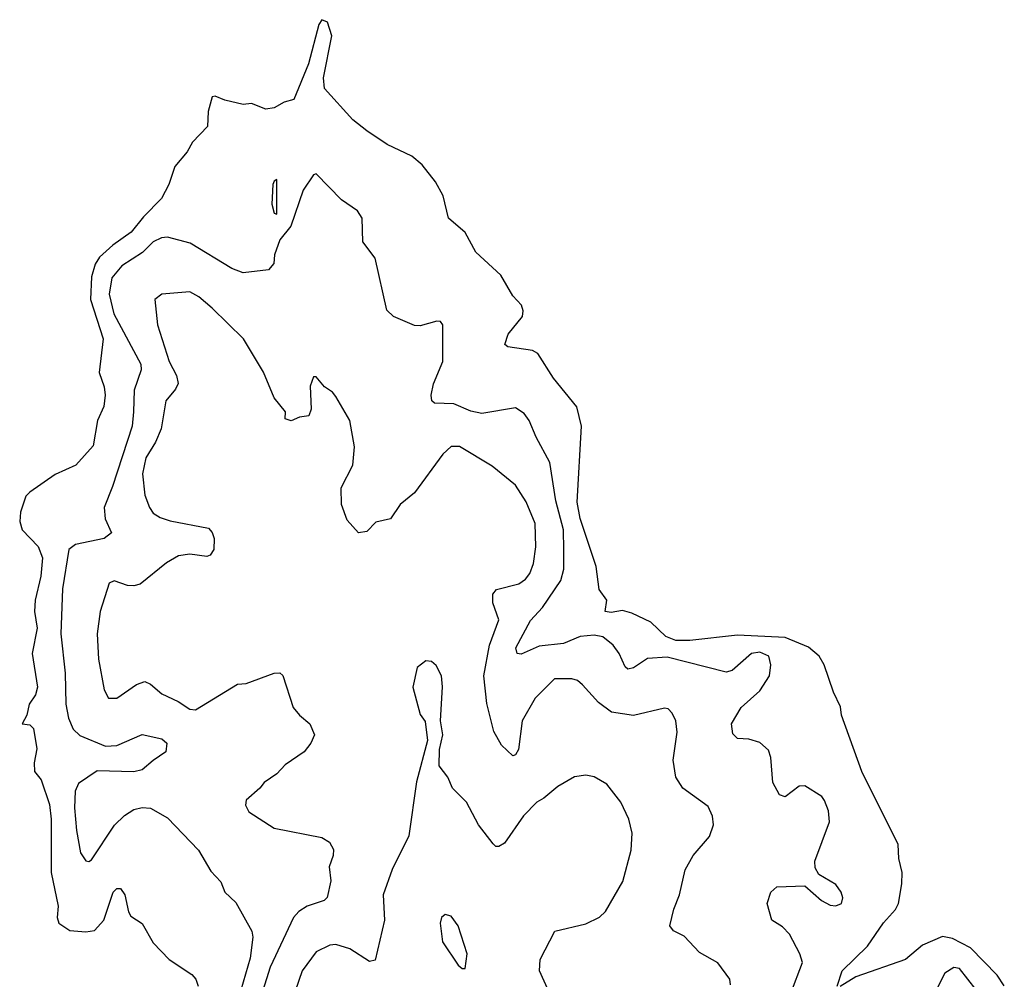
# Model space of a CAD drawing. Extents: x 2220333 to 2384341, y 721037 to 894043.
# Tile 251 of 256: x 2304409 to 2307915, y 886825 to 890242. Entities that reach past the tile are written whole.
import ezdxf

# ---------------------------------------------------------------- set-up
doc = ezdxf.new("R2010")
doc.units = 0

msp = doc.modelspace()

# ---------------------------------------------------------------- linework, layer by layer
at = {"layer": '0CON10XD'}
for points in [[(2307319.5, 886800.5), (2307337.1, 886855), (2307427.8, 886942.2), (2307485, 887025.7), (2307527.2, 887072.8), (2307538.1, 887095), (2307550, 887165), (2307551.5, 887205), (2307540, 887255), (2307536.9, 887305), (2307407.5, 887565), (2307335.8, 887765), (2307332, 887795), (2307306.8, 887846.8), (2307273.1, 887945), (2307255.2, 887975.2), (2307217.3, 888007.3), (2307135, 888041.5), (2306965, 888050.2), (2306795, 888030.8), (2306745, 888030.6), (2306710, 888045), (2306657, 888097), (2306588.5, 888128.5), (2306555, 888138.6), (2306515, 888130.4), (2306494, 888135), (2306499.2, 888175), (2306473, 888213), (2306461.8, 888295), (2306405, 888465.6), (2306393.7, 888523.7), (2306410, 888795), (2306393, 888863), (2306310, 888965), (2306253.7, 889053.7), (2306234.5, 889064.5), (2306147, 889077), (2306136.2, 889085), (2306148.3, 889121.7), (2306198.9, 889185), (2306201.9, 889205), (2306195.5, 889225.5), (2306165, 889258.8), (2306122.4, 889332.4), (2306033.7, 889413.7), (2305995, 889484.4), (2305935.5, 889535.5), (2305916.7, 889615), (2305889.2, 889665), (2305842.1, 889725), (2305805, 889756.5), (2305717.8, 889797.8), (2305645, 889846.2), (2305595.9, 889885), (2305495, 889997.1), (2305491.2, 890035), (2305521.1, 890185), (2305505, 890233.2), (2305485, 890242), (2305473.9, 890225), (2305437.6, 890085), (2305385, 889958.1), (2305351.3, 889948.7), (2305315, 889928), (2305285, 889923.8), (2305235, 889943.8), (2305205, 889940), (2305140, 889955), (2305105, 889970), (2305095, 889966.7), (2305080.6, 889915), (2305078.2, 889861.8), (2305025, 889805.7), (2305005, 889771.4), (2304961.4, 889718.6), (2304940, 889655), (2304914.3, 889605.7), (2304849.9, 889540.1), (2304806.5, 889485), (2304740.7, 889439.3), (2304693.2, 889396.8), (2304678.2, 889371.8), (2304664.3, 889325.7), (2304661.4, 889245), (2304706.3, 889105), (2304691.8, 888985), (2304710, 888935), (2304713.3, 888905), (2304708.5, 888865), (2304686.7, 888815), (2304670.8, 888725), (2304608.8, 888655), (2304535, 888622), (2304445, 888560), (2304431.2, 888545), (2304412.1, 888487.9), (2304409.2, 888455), (2304418, 888425), (2304475, 888366), (2304490.7, 888325), (2304485, 888260), (2304463.8, 888175), (2304461.8, 888135), (2304471.2, 888075), (2304453.3, 887985), (2304473.1, 887865), (2304465, 887838), (2304442.9, 887805), (2304434.3, 887765.7), (2304417.5, 887735), (2304445, 887731.2), (2304457.9, 887717.9), (2304470.6, 887645), (2304460.8, 887595), (2304462, 887565), (2304486, 887535), (2304515, 887447.5), (2304520.8, 887395), (2304521.1, 887205), (2304545.6, 887085), (2304542.5, 887045), (2304548, 887025), (2304588.2, 886998.2), (2304645, 886993.4), (2304675, 886998.9), (2304708.7, 887035), (2304742.2, 887135), (2304755, 887148), (2304768.6, 887148.6), (2304784, 887125), (2304796.2, 887065), (2304805, 887050), (2304845, 887023.3), (2304884, 886955), (2304941.2, 886895), (2305021.7, 886841.7), (2305036.7, 886825), (2305045, 886800)], [(2307155.4, 886775), (2307196.7, 886885), (2307187.1, 886915), (2307150, 886985), (2307125, 887011.9), (2307087.5, 887035), (2307071.2, 887095), (2307084, 887135), (2307105, 887153.8), (2307205, 887157.5), (2307263.8, 887105), (2307295, 887088.1), (2307315, 887086.7), (2307335, 887094.3), (2307340, 887115), (2307334.2, 887135), (2307315, 887162), (2307255, 887197.5), (2307241.7, 887221.7), (2307240, 887245), (2307292, 887385), (2307289.2, 887425), (2307275, 887461.2), (2307265, 887475.8), (2307205, 887514.2), (2307185, 887512.5), (2307135, 887474), (2307115, 887481.2), (2307090.8, 887525), (2307084.2, 887615), (2307075, 887641.2), (2307045, 887667.5), (2307005, 887680), (2306965, 887682.5), (2306948.3, 887698.3), (2306943.1, 887735), (2306977.9, 887792.1), (2307045, 887852.5), (2307078.6, 887905), (2307084.2, 887944.2), (2307077.1, 887975), (2307045, 887990), (2307015, 887985.4), (2306946.2, 887923.8), (2306925, 887917.9), (2306715, 887971.6), (2306645, 887966.5), (2306595, 887933.3), (2306575, 887929.4), (2306565, 887937.5), (2306543.2, 887985), (2306521.8, 888015), (2306485, 888043.8), (2306455, 888050.3), (2306405, 888045.3), (2306345, 888020.7), (2306258.7, 888011.3), (2306195, 887982.5), (2306180, 887985), (2306176.2, 888005), (2306228, 888102), (2306271.2, 888148.8), (2306336.2, 888245), (2306346.6, 888285), (2306346.4, 888353.6), (2306345.5, 888425), (2306318.1, 888528.1), (2306296.7, 888665), (2306247.8, 888755), (2306223.1, 888815), (2306205, 888839.2), (2306175, 888859.2), (2306055, 888840), (2306015, 888848.4), (2305955, 888873.8), (2305886.2, 888876.2), (2305876.7, 888885), (2305874.3, 888905), (2305882.5, 888945), (2305915.6, 889025), (2305916.2, 889155), (2305907, 889167), (2305895, 889168.8), (2305835, 889152), (2305815, 889153.3), (2305740, 889185), (2305717, 889207), (2305675, 889392.5), (2305630.9, 889450.9), (2305628.8, 889535), (2305611.7, 889561.7), (2305555, 889600), (2305465, 889693.3), (2305455, 889690), (2305418.9, 889635), (2305375, 889506.7), (2305335, 889457.5), (2305316.7, 889405), (2305314, 889374), (2305295, 889350.8), (2305205, 889340.8), (2305165, 889356), (2305016.7, 889446.7), (2304935, 889467.3), (2304913.8, 889465), (2304885, 889451.2), (2304846.5, 889413.5), (2304773.1, 889365), (2304737.4, 889322.6), (2304727.4, 889265), (2304744.8, 889195), (2304840.9, 889015), (2304841.8, 888995), (2304816.8, 888923.2), (2304814.8, 888845), (2304810, 888795), (2304739.9, 888580.1), (2304709.5, 888505), (2304713.1, 888465), (2304735.8, 888415), (2304710, 888395), (2304607.3, 888372.7), (2304584.6, 888355), (2304561.3, 888215), (2304555.8, 888055), (2304570.8, 887915), (2304573.3, 887805), (2304583.1, 887755), (2304600, 887715), (2304623.4, 887693.4), (2304715, 887655.2), (2304755, 887657.8), (2304845, 887696.4), (2304915, 887681.2), (2304933.3, 887665), (2304930, 887635), (2304885, 887604), (2304845, 887570.8), (2304815, 887563.1), (2304685, 887567), (2304618.3, 887521.7), (2304606.9, 887495), (2304604.8, 887435), (2304611.2, 887355), (2304626.1, 887275), (2304645, 887246.9), (2304655, 887244.3), (2304665, 887250.6), (2304746.7, 887373.3), (2304782, 887408), (2304815, 887429.1), (2304845, 887436.7), (2304875, 887434.4), (2304935, 887399.1), (2305045.6, 887285), (2305089.3, 887209.3), (2305125, 887171.2), (2305140, 887135), (2305178.5, 887098.5), (2305236.1, 886996.1), (2305239.7, 886975), (2305229.6, 886900.4), (2305196, 886786)], [(2305325, 889550), (2305325, 889672.5), (2305315, 889667.5), (2305310, 889655), (2305306.7, 889585), (2305315, 889552.5), (2305325, 889550)], [(2306940, 886805), (2306938, 886825), (2306895, 886883.3), (2306829.7, 886919.7), (2306775, 886978.8), (2306737.7, 886997.7), (2306723.8, 887015), (2306737.8, 887075), (2306758.5, 887125), (2306778.9, 887215), (2306807.5, 887265), (2306865, 887333.3), (2306879.2, 887375), (2306875.6, 887405.6), (2306860.3, 887440.3), (2306770.6, 887505), (2306745.5, 887545), (2306735.6, 887605), (2306750.6, 887705), (2306745.6, 887745), (2306732.1, 887772.1), (2306717.8, 887787.8), (2306705, 887790.8), (2306595, 887763.9), (2306516.5, 887776.5), (2306470.2, 887810.2), (2306413.7, 887873.7), (2306395, 887888.6), (2306375, 887894.2), (2306313.8, 887895), (2306244.1, 887825.9), (2306198.2, 887745), (2306185, 887642.5), (2306175, 887623.8), (2306165, 887620), (2306125, 887658.1), (2306097, 887707), (2306072.7, 887807.3), (2306061.9, 887905), (2306082.5, 888015), (2306115.3, 888105), (2306094.1, 888165), (2306094.1, 888195.9), (2306107.3, 888212.7), (2306186.8, 888233.2), (2306210.6, 888249.4), (2306225, 888269.4), (2306238.9, 888305), (2306247.3, 888365), (2306245, 888448), (2306213.1, 888525), (2306175, 888584.2), (2306091.9, 888651.9), (2305975, 888722.5), (2305945, 888721.5), (2305915.3, 888694.7), (2305815, 888557.1), (2305764.2, 888515), (2305730, 888465), (2305676.9, 888453.1), (2305645, 888418.8), (2305615, 888414.2), (2305575, 888460), (2305554.6, 888515), (2305554.4, 888575), (2305595.6, 888655), (2305601.3, 888721.3), (2305584.2, 888815), (2305535, 888900), (2305523.3, 888915), (2305494.1, 888934.1), (2305465, 888970), (2305455, 888970), (2305443.3, 888936.7), (2305446.9, 888855), (2305439.2, 888830.8), (2305405, 888826.7), (2305376.1, 888813.9), (2305355, 888820), (2305356.2, 888845), (2305315.6, 888895), (2305276.7, 888986.7), (2305205.5, 889105), (2305094.1, 889214.1), (2305047.5, 889255), (2305015, 889273.3), (2304915.8, 889264.2), (2304890, 889245), (2304899.6, 889155), (2304940.8, 889025), (2304968, 888975), (2304973.1, 888946.9), (2304964.1, 888925.9), (2304929.6, 888885), (2304912.9, 888785), (2304892.7, 888737.3), (2304858.5, 888681.5), (2304846.8, 888625), (2304855, 888548.8), (2304870.8, 888505), (2304884.5, 888485), (2304909, 888469), (2304945, 888457.4), (2305081.7, 888431.7), (2305095, 888416), (2305101.8, 888395), (2305100.5, 888355), (2305087.5, 888335), (2305075, 888330.5), (2305015, 888338.7), (2304975, 888332.5), (2304932.2, 888307.8), (2304837.8, 888232.2), (2304815, 888225.6), (2304792.5, 888227.5), (2304745.9, 888244.1), (2304728, 888235), (2304695.4, 888135), (2304684.6, 888055.4), (2304689.3, 887965), (2304710, 887855), (2304725, 887826), (2304755, 887825.8), (2304825.3, 887874.7), (2304855, 887884.6), (2304875, 887876.2), (2304915, 887841.2), (2304974, 887814), (2305015, 887786.7), (2305035, 887784.5), (2305185, 887875.6), (2305215, 887877.8), (2305315, 887914.4), (2305335, 887915.7), (2305346.3, 887906.3), (2305383.1, 887793.1), (2305405, 887765.8), (2305442, 887735), (2305458.8, 887695), (2305446, 887665), (2305422, 887635), (2305355, 887588), (2305325, 887555.8), (2305280, 887525), (2305264.2, 887505), (2305215, 887462.5), (2305213.3, 887445), (2305225, 887421.2), (2305315, 887362.9), (2305485, 887329.2), (2305512.7, 887312.7), (2305527, 887287), (2305525.6, 887265), (2305511.2, 887225), (2305516.9, 887175), (2305503.8, 887116.2), (2305493.8, 887105), (2305432.5, 887085), (2305403.4, 887066.6), (2305383.5, 887045), (2305301.6, 886868.4), (2305248.5, 886701.5)], [(2306310, 886745), (2306259.5, 886855), (2306262.2, 886895), (2306315, 886995.8), (2306425, 887022.2), (2306473.6, 887046.4), (2306495, 887066), (2306557.2, 887172.8), (2306586.5, 887285), (2306590, 887345), (2306577.8, 887395), (2306550, 887455), (2306499.7, 887519.7), (2306455, 887546), (2306425, 887552), (2306385, 887546), (2306325, 887511.1), (2306275, 887470), (2306250, 887455), (2306203.5, 887406.5), (2306135, 887309.2), (2306115, 887297.1), (2306105, 887297.5), (2306095, 887307.5), (2306042.9, 887375), (2306000, 887455), (2305950, 887505), (2305934, 887545), (2305903.3, 887585), (2305903.6, 887643.6), (2305915.6, 887695), (2305907.5, 887745), (2305914.3, 887865.7), (2305910.6, 887905), (2305892.1, 887942.1), (2305875, 887956.2), (2305855, 887958.8), (2305824.2, 887935), (2305809.2, 887865), (2305835, 887767.5), (2305852.5, 887742.5), (2305861.2, 887675), (2305822.6, 887527.4), (2305794.2, 887335), (2305735, 887216.2), (2305703.8, 887125), (2305707.9, 887035), (2305675, 886892.9), (2305655, 886887.5), (2305585, 886932.7), (2305535, 886948.5), (2305513.6, 886946.4), (2305465, 886922.1), (2305415.2, 886854.8), (2305377.5, 886745)], [(2305995, 886863.3), (2306002.5, 886915), (2305970, 887015), (2305945, 887050), (2305924.2, 887055.8), (2305911.2, 887045), (2305905.9, 887024.1), (2305915, 886957.5), (2305970, 886875), (2305985, 886863.3), (2305995, 886863.3)], [(2307915, 886801.8), (2307889.5, 886839.5), (2307795, 886936.8), (2307730.2, 886970.2), (2307695, 886977.4), (2307623.9, 886946.1), (2307563.2, 886895), (2307386.9, 886833.1), (2307330.8, 886799.2)], [(2307845, 886749.5), (2307755, 886863.3), (2307735, 886866.5), (2307703, 886847), (2307677.1, 886795)]]:
    msp.add_lwpolyline(points, dxfattribs=at)

doc.saveas('drawing.dxf')
